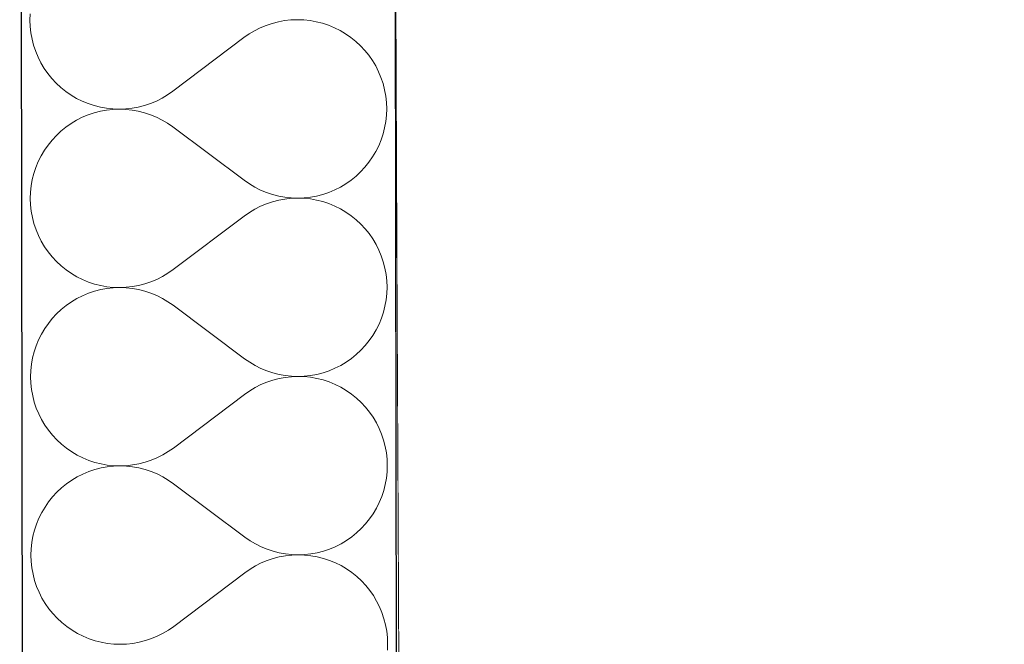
# Model space of a CAD drawing. Header units: millimetres. Extents: x -24674 to 2959, y -2716 to 20653.
# Tile 149 of 161: x -11148 to -10727, y 18228 to 18495. Entities that reach past the tile are written whole.
import ezdxf

# ---------------------------------------------------------------- set-up
doc = ezdxf.new("R2010")
doc.units = ezdxf.units.MM
doc.header["$MEASUREMENT"] = 0
doc.linetypes.add('Wipeout_Contour', pattern=[1000, 0, -1000])
for name, color, linetype in [('9._POHLED ZÁPADNÍ_1_Konstrukce - nosné', 7, 'Continuous'), ('9._POHLED ZÁPADNÍ_1_Nové_Konstrukce - nosné', 7, 'Continuous'), ('9._POHLED ZÁPADNÍ_1_Nové_Výplně - Povrchové', 7, 'Continuous'), ('9._POHLED ZÁPADNÍ_1_Nové_Výplně – Řezové', 7, 'Continuous'), ('9._POHLED ZÁPADNÍ_1_Výplně - Povrchové', 7, 'Continuous'), ('9._POHLED ZÁPADNÍ_1_VÝTAH VAR 1', 7, 'Continuous')]:
    doc.layers.add(name, color=color, linetype=linetype)

# ---------------------------------------------------------------- blocks, each defined once
blk = doc.blocks.new('*X21', base_point=(-27719.5, -6043.99))
at = {"layer": '9._POHLED ZÁPADNÍ_1_Nové_Výplně – Řezové', "color": 21, "linetype": 'Continuous', "lineweight": 20, "true_color": 0xffaaaa}
for p, q in [((-11143.6, 18497.28), (-11143.7, 18494.56)), ((-11143.7, 18494.56), (-11143.59, 18491.84)), ((-11143.59, 18491.84), (-11143.3, 18489.14)), ((-11045.26, 18491.28), (-11047.69, 18490.05)), ((-11042.75, 18492.33), (-11045.26, 18491.28)), ((-11040.17, 18493.19), (-11042.75, 18492.33)), ((-11037.53, 18493.87), (-11040.17, 18493.19)), ((-11034.86, 18494.36), (-11037.53, 18493.87)), ((-11032.15, 18494.66), (-11034.86, 18494.36)), ((-11029.44, 18494.76), (-11032.15, 18494.66)), ((-11026.72, 18494.67), (-11029.44, 18494.76)), ((-11024.01, 18494.39), (-11026.72, 18494.67)), ((-11021.33, 18493.91), (-11024.01, 18494.39)), ((-11018.7, 18493.24), (-11021.33, 18493.91)), ((-11016.11, 18492.39), (-11018.7, 18493.24)), ((-11013.6, 18491.36), (-11016.11, 18492.39)), ((-11011.16, 18490.14), (-11013.6, 18491.36)), ((-11143.3, 18489.14), (-11142.81, 18486.46)), ((-11052.25, 18487.1), (-11082.69, 18464.19)), ((-11050.02, 18488.66), (-11052.25, 18487.1)), ((-11047.69, 18490.05), (-11050.02, 18488.66)), ((-11008.82, 18488.76), (-11011.16, 18490.14)), ((-11006.58, 18487.21), (-11008.82, 18488.76)), ((-11004.46, 18485.51), (-11006.58, 18487.21)), ((-11142.81, 18486.46), (-11142.13, 18483.83)), ((-11142.13, 18483.83), (-11141.27, 18481.25)), ((-11002.46, 18483.66), (-11004.46, 18485.51)), ((-11000.6, 18481.67), (-11002.46, 18483.66)), ((-11141.27, 18481.25), (-11140.22, 18478.73)), ((-11140.22, 18478.73), (-11139, 18476.3)), ((-10998.89, 18479.56), (-11000.6, 18481.67)), ((-10997.34, 18477.33), (-10998.89, 18479.56)), ((-11139, 18476.3), (-11137.61, 18473.97)), ((-10995.94, 18474.99), (-10997.34, 18477.33)), ((-10994.72, 18472.56), (-10995.94, 18474.99)), ((-11137.61, 18473.97), (-11136.05, 18471.74)), ((-11136.05, 18471.74), (-11134.34, 18469.62)), ((-10993.68, 18470.05), (-10994.72, 18472.56)), ((-11134.34, 18469.62), (-11132.48, 18467.63)), ((-11132.48, 18467.63), (-11130.49, 18465.78)), ((-10992.81, 18467.47), (-10993.68, 18470.05)), ((-10992.13, 18464.83), (-10992.81, 18467.47)), ((-11130.49, 18465.78), (-11128.37, 18464.08)), ((-11128.37, 18464.08), (-11126.13, 18462.53)), ((-11126.13, 18462.53), (-11123.78, 18461.15)), ((-11087.26, 18461.24), (-11084.92, 18462.63)), ((-11084.92, 18462.63), (-11082.69, 18464.19)), ((-10991.65, 18462.16), (-10992.13, 18464.83)), ((-10991.35, 18459.45), (-10991.65, 18462.16)), ((-11123.78, 18461.15), (-11121.35, 18459.94)), ((-11121.35, 18459.94), (-11118.83, 18458.9)), ((-11118.83, 18458.9), (-11116.25, 18458.05)), ((-11116.25, 18458.05), (-11113.61, 18457.38)), ((-11097.41, 18457.42), (-11094.78, 18458.1)), ((-11094.78, 18458.1), (-11092.2, 18458.97)), ((-11092.2, 18458.97), (-11089.69, 18460.02)), ((-11089.69, 18460.02), (-11087.26, 18461.24)), ((-10991.25, 18456.73), (-10991.35, 18459.45)), ((-11118.83, 18454.11), (-11121.34, 18453.07)), ((-11116.24, 18454.98), (-11118.83, 18454.11)), ((-11113.61, 18455.65), (-11116.24, 18454.98)), ((-11113.61, 18457.38), (-11110.93, 18456.91)), ((-11110.93, 18456.14), (-11113.61, 18455.65)), ((-11110.93, 18456.91), (-11108.23, 18456.62)), ((-11108.23, 18456.43), (-11110.93, 18456.14)), ((-11108.23, 18456.62), (-11105.51, 18456.53)), ((-11105.51, 18456.53), (-11108.23, 18456.43)), ((-11105.51, 18456.53), (-11102.79, 18456.64)), ((-11102.79, 18456.44), (-11105.51, 18456.53)), ((-11102.79, 18456.64), (-11100.09, 18456.93)), ((-11100.09, 18456.15), (-11102.79, 18456.44)), ((-11100.09, 18456.93), (-11097.41, 18457.42)), ((-11097.41, 18455.67), (-11100.09, 18456.15)), ((-11094.77, 18455), (-11097.41, 18455.67)), ((-11092.19, 18454.14), (-11094.77, 18455)), ((-11089.67, 18453.1), (-11092.19, 18454.14)), ((-10991.63, 18451.31), (-10991.34, 18454.02)), ((-10991.34, 18454.02), (-10991.25, 18456.73)), ((-11126.11, 18450.46), (-11128.34, 18448.9)), ((-11123.77, 18451.85), (-11126.11, 18450.46)), ((-11121.34, 18453.07), (-11123.77, 18451.85)), ((-11087.24, 18451.89), (-11089.67, 18453.1)), ((-11084.9, 18450.5), (-11087.24, 18451.89)), ((-11082.66, 18448.95), (-11084.9, 18450.5)), ((-10992.11, 18448.63), (-10991.63, 18451.31)), ((-11132.44, 18445.34), (-11134.29, 18443.34)), ((-11130.45, 18447.19), (-11132.44, 18445.34)), ((-11128.34, 18448.9), (-11130.45, 18447.19)), ((-11052.15, 18426.15), (-11082.66, 18448.95)), ((-10993.63, 18443.41), (-10992.77, 18446)), ((-10992.77, 18446), (-10992.11, 18448.63)), ((-11136, 18441.22), (-11137.55, 18438.98)), ((-11134.29, 18443.34), (-11136, 18441.22)), ((-10995.88, 18438.46), (-10994.67, 18440.9)), ((-10994.67, 18440.9), (-10993.63, 18443.41)), ((-11138.93, 18436.64), (-11140.14, 18434.21)), ((-11137.55, 18438.98), (-11138.93, 18436.64)), ((-10997.26, 18436.12), (-10995.88, 18438.46)), ((-11140.14, 18434.21), (-11141.18, 18431.69)), ((-11000.52, 18431.76), (-10998.81, 18433.88)), ((-10998.81, 18433.88), (-10997.26, 18436.12)), ((-11142.04, 18429.11), (-11142.7, 18426.47)), ((-11141.18, 18431.69), (-11142.04, 18429.11)), ((-11004.36, 18427.91), (-11002.37, 18429.77)), ((-11002.37, 18429.77), (-11000.52, 18431.76)), ((-11142.7, 18426.47), (-11143.18, 18423.79)), ((-11052.15, 18426.15), (-11049.91, 18424.6)), ((-11049.91, 18424.6), (-11047.57, 18423.21)), ((-11011.04, 18423.26), (-11008.7, 18424.65)), ((-11008.7, 18424.65), (-11006.47, 18426.2)), ((-11006.47, 18426.2), (-11004.36, 18427.91)), ((-11143.47, 18421.09), (-11143.56, 18418.37)), ((-11143.18, 18423.79), (-11143.47, 18421.09)), ((-11047.57, 18423.21), (-11045.14, 18422)), ((-11045.14, 18422), (-11042.62, 18420.96)), ((-11042.62, 18420.96), (-11040.04, 18420.1)), ((-11040.04, 18420.1), (-11037.4, 18419.43)), ((-11021.2, 18419.45), (-11018.57, 18420.13)), ((-11018.57, 18420.13), (-11015.99, 18420.99)), ((-11015.99, 18420.99), (-11013.47, 18422.04)), ((-11013.47, 18422.04), (-11011.04, 18423.26)), ((-11143.56, 18418.37), (-11143.46, 18415.65)), ((-11143.46, 18415.65), (-11143.16, 18412.95)), ((-11042.61, 18416.14), (-11045.12, 18415.09)), ((-11040.03, 18417), (-11042.61, 18416.14)), ((-11037.4, 18417.68), (-11040.03, 18417)), ((-11037.4, 18419.43), (-11034.72, 18418.95)), ((-11034.72, 18418.17), (-11037.4, 18417.68)), ((-11034.72, 18418.95), (-11032.02, 18418.67)), ((-11032.02, 18418.47), (-11034.72, 18418.17)), ((-11032.02, 18418.67), (-11029.3, 18418.57)), ((-11029.3, 18418.57), (-11032.02, 18418.47)), ((-11029.3, 18418.57), (-11026.58, 18418.67)), ((-11026.58, 18418.48), (-11029.3, 18418.57)), ((-11026.58, 18418.67), (-11023.88, 18418.97)), ((-11023.88, 18418.2), (-11026.58, 18418.48)), ((-11023.88, 18418.97), (-11021.2, 18419.45)), ((-11021.2, 18417.72), (-11023.88, 18418.2)), ((-11018.56, 18417.05), (-11021.2, 18417.72)), ((-11015.98, 18416.2), (-11018.56, 18417.05)), ((-11013.46, 18415.16), (-11015.98, 18416.2)), ((-11143.16, 18412.95), (-11142.68, 18410.27)), ((-11049.89, 18412.47), (-11052.12, 18410.91)), ((-11047.55, 18413.86), (-11049.89, 18412.47)), ((-11045.12, 18415.09), (-11047.55, 18413.86)), ((-11011.03, 18413.95), (-11013.46, 18415.16)), ((-11008.68, 18412.57), (-11011.03, 18413.95)), ((-11006.44, 18411.02), (-11008.68, 18412.57)), ((-11142.68, 18410.27), (-11142, 18407.64)), ((-11142, 18407.64), (-11141.13, 18405.06)), ((-11052.12, 18410.91), (-11082.56, 18388)), ((-11004.32, 18409.32), (-11006.44, 18411.02)), ((-11002.33, 18407.47), (-11004.32, 18409.32)), ((-11000.47, 18405.48), (-11002.33, 18407.47)), ((-11141.13, 18405.06), (-11140.09, 18402.54)), ((-10998.76, 18403.37), (-11000.47, 18405.48)), ((-10997.2, 18401.14), (-10998.76, 18403.37)), ((-11140.09, 18402.54), (-11138.87, 18400.11)), ((-11138.87, 18400.11), (-11137.47, 18397.78)), ((-10995.81, 18398.8), (-10997.2, 18401.14)), ((-10994.59, 18396.37), (-10995.81, 18398.8)), ((-11137.47, 18397.78), (-11135.92, 18395.55)), ((-11135.92, 18395.55), (-11134.21, 18393.43)), ((-10993.54, 18393.86), (-10994.59, 18396.37)), ((-11134.21, 18393.43), (-11132.35, 18391.44)), ((-11132.35, 18391.44), (-11130.35, 18389.59)), ((-10992.68, 18391.28), (-10993.54, 18393.86)), ((-10992, 18388.64), (-10992.68, 18391.28)), ((-11130.35, 18389.59), (-11128.23, 18387.89)), ((-11128.23, 18387.89), (-11125.99, 18386.34)), ((-11125.99, 18386.34), (-11123.65, 18384.96)), ((-11087.12, 18385.05), (-11084.79, 18386.44)), ((-11084.79, 18386.44), (-11082.56, 18388)), ((-10991.51, 18385.97), (-10992, 18388.64)), ((-11123.65, 18384.96), (-11121.21, 18383.75)), ((-11121.21, 18383.75), (-11118.7, 18382.71)), ((-11118.7, 18382.71), (-11116.12, 18381.86)), ((-11116.12, 18381.86), (-11113.48, 18381.19)), ((-11097.28, 18381.23), (-11094.64, 18381.91)), ((-11094.64, 18381.91), (-11092.06, 18382.78)), ((-11092.06, 18382.78), (-11089.55, 18383.83)), ((-11089.55, 18383.83), (-11087.12, 18385.05)), ((-10991.22, 18383.26), (-10991.51, 18385.97)), ((-10991.11, 18380.54), (-10991.22, 18383.26)), ((-11118.69, 18377.92), (-11121.2, 18376.88)), ((-11116.11, 18378.79), (-11118.69, 18377.92)), ((-11113.47, 18379.46), (-11116.11, 18378.79)), ((-11113.48, 18381.19), (-11110.8, 18380.72)), ((-11110.8, 18379.95), (-11113.47, 18379.46)), ((-11110.8, 18380.72), (-11108.09, 18380.43)), ((-11108.09, 18380.24), (-11110.8, 18379.95)), ((-11108.09, 18380.43), (-11105.37, 18380.34)), ((-11105.37, 18380.34), (-11108.09, 18380.24)), ((-11105.37, 18380.34), (-11102.66, 18380.45)), ((-11102.66, 18380.25), (-11105.37, 18380.34)), ((-11102.66, 18380.45), (-11099.95, 18380.74)), ((-11099.95, 18379.96), (-11102.66, 18380.25)), ((-11099.95, 18380.74), (-11097.28, 18381.23)), ((-11097.27, 18379.48), (-11099.95, 18379.96)), ((-11094.64, 18378.81), (-11097.27, 18379.48)), ((-11092.05, 18377.95), (-11094.64, 18378.81)), ((-11089.54, 18376.91), (-11092.05, 18377.95)), ((-10991.49, 18375.12), (-10991.21, 18377.83)), ((-10991.21, 18377.83), (-10991.11, 18380.54)), ((-11125.97, 18374.27), (-11128.2, 18372.71)), ((-11123.63, 18375.66), (-11125.97, 18374.27)), ((-11121.2, 18376.88), (-11123.63, 18375.66)), ((-11087.11, 18375.7), (-11089.54, 18376.91)), ((-11084.76, 18374.31), (-11087.11, 18375.7)), ((-11082.53, 18372.76), (-11084.76, 18374.31)), ((-10991.97, 18372.44), (-10991.49, 18375.12)), ((-11130.32, 18371), (-11132.31, 18369.14)), ((-11128.2, 18372.71), (-11130.32, 18371)), ((-11052.01, 18349.96), (-11082.53, 18372.76)), ((-10993.49, 18367.22), (-10992.64, 18369.8)), ((-10992.64, 18369.8), (-10991.97, 18372.44)), ((-11135.86, 18365.03), (-11137.41, 18362.79)), ((-11134.16, 18367.15), (-11135.86, 18365.03)), ((-11132.31, 18369.14), (-11134.16, 18367.15)), ((-10994.53, 18364.71), (-10993.49, 18367.22)), ((-11137.41, 18362.79), (-11138.8, 18360.45)), ((-10997.13, 18359.93), (-10995.74, 18362.27)), ((-10995.74, 18362.27), (-10994.53, 18364.71)), ((-11140.01, 18358.02), (-11141.05, 18355.5)), ((-11138.8, 18360.45), (-11140.01, 18358.02)), ((-11000.38, 18355.57), (-10998.68, 18357.69)), ((-10998.68, 18357.69), (-10997.13, 18359.93)), ((-11141.9, 18352.92), (-11142.57, 18350.28)), ((-11141.05, 18355.5), (-11141.9, 18352.92)), ((-11004.22, 18351.72), (-11002.23, 18353.58)), ((-11002.23, 18353.58), (-11000.38, 18355.57)), ((-11142.57, 18350.28), (-11143.05, 18347.6)), ((-11052.01, 18349.96), (-11049.78, 18348.41)), ((-11049.78, 18348.41), (-11047.43, 18347.02)), ((-11010.91, 18347.07), (-11008.57, 18348.46)), ((-11008.57, 18348.46), (-11006.34, 18350.01)), ((-11006.34, 18350.01), (-11004.22, 18351.72)), ((-11143.33, 18344.9), (-11143.43, 18342.18)), ((-11143.05, 18347.6), (-11143.33, 18344.9)), ((-11047.43, 18347.02), (-11045, 18345.81)), ((-11045, 18345.81), (-11042.49, 18344.77)), ((-11042.49, 18344.77), (-11039.9, 18343.91)), ((-11018.43, 18343.94), (-11015.85, 18344.8)), ((-11015.85, 18344.8), (-11013.34, 18345.85)), ((-11013.34, 18345.85), (-11010.91, 18347.07)), ((-11143.43, 18342.18), (-11143.32, 18339.46)), ((-11042.48, 18339.95), (-11044.99, 18338.9)), ((-11039.9, 18340.81), (-11042.48, 18339.95)), ((-11039.9, 18343.91), (-11037.27, 18343.24)), ((-11037.26, 18341.49), (-11039.9, 18340.81)), ((-11037.27, 18343.24), (-11034.59, 18342.76)), ((-11034.59, 18341.98), (-11037.26, 18341.49)), ((-11034.59, 18342.76), (-11031.88, 18342.48)), ((-11031.88, 18342.28), (-11034.59, 18341.98)), ((-11031.88, 18342.48), (-11029.17, 18342.38)), ((-11029.17, 18342.38), (-11031.88, 18342.28)), ((-11029.17, 18342.38), (-11026.45, 18342.48)), ((-11026.45, 18342.29), (-11029.17, 18342.38)), ((-11026.45, 18342.48), (-11023.74, 18342.78)), ((-11023.74, 18342.01), (-11026.45, 18342.29)), ((-11023.74, 18342.78), (-11021.07, 18343.26)), ((-11021.06, 18341.53), (-11023.74, 18342.01)), ((-11021.07, 18343.26), (-11018.43, 18343.94)), ((-11018.42, 18340.86), (-11021.06, 18341.53)), ((-11015.84, 18340.01), (-11018.42, 18340.86)), ((-11013.33, 18338.97), (-11015.84, 18340.01)), ((-11143.32, 18339.46), (-11143.03, 18336.76)), ((-11143.03, 18336.76), (-11142.54, 18334.08)), ((-11049.75, 18336.28), (-11051.98, 18334.72)), ((-11047.42, 18337.67), (-11049.75, 18336.28)), ((-11044.99, 18338.9), (-11047.42, 18337.67)), ((-11010.89, 18337.76), (-11013.33, 18338.97)), ((-11008.55, 18336.38), (-11010.89, 18337.76)), ((-11006.31, 18334.83), (-11008.55, 18336.38)), ((-11142.54, 18334.08), (-11141.86, 18331.45)), ((-11141.86, 18331.45), (-11141, 18328.87)), ((-11051.98, 18334.72), (-11082.42, 18311.81)), ((-11004.19, 18333.13), (-11006.31, 18334.83)), ((-11002.19, 18331.28), (-11004.19, 18333.13)), ((-11141, 18328.87), (-11139.95, 18326.35)), ((-11000.33, 18329.29), (-11002.19, 18331.28)), ((-10998.62, 18327.18), (-11000.33, 18329.29)), ((-10997.07, 18324.95), (-10998.62, 18327.18)), ((-11139.95, 18326.35), (-11138.73, 18323.92)), ((-11138.73, 18323.92), (-11137.34, 18321.59)), ((-10995.67, 18322.61), (-10997.07, 18324.95)), ((-11137.34, 18321.59), (-11135.78, 18319.36)), ((-11135.78, 18319.36), (-11134.07, 18317.24)), ((-10994.45, 18320.18), (-10995.67, 18322.61)), ((-10993.41, 18317.67), (-10994.45, 18320.18)), ((-11134.07, 18317.24), (-11132.21, 18315.25)), ((-11132.21, 18315.25), (-11130.22, 18313.4)), ((-10992.54, 18315.09), (-10993.41, 18317.67)), ((-10991.86, 18312.45), (-10992.54, 18315.09)), ((-11130.22, 18313.4), (-11128.1, 18311.7)), ((-11128.1, 18311.7), (-11125.86, 18310.15)), ((-11084.65, 18310.25), (-11082.42, 18311.81)), ((-10991.38, 18309.78), (-10991.86, 18312.45)), ((-11125.86, 18310.15), (-11123.51, 18308.77)), ((-11123.51, 18308.77), (-11121.08, 18307.56)), ((-11121.08, 18307.56), (-11118.56, 18306.52)), ((-11118.56, 18306.52), (-11115.98, 18305.67)), ((-11094.51, 18305.72), (-11091.93, 18306.59)), ((-11091.93, 18306.59), (-11089.42, 18307.64)), ((-11089.42, 18307.64), (-11086.99, 18308.86)), ((-11086.99, 18308.86), (-11084.65, 18310.25)), ((-10991.08, 18307.07), (-10991.38, 18309.78)), ((-10990.98, 18304.35), (-10991.08, 18307.07)), ((-11115.97, 18302.6), (-11118.55, 18301.73)), ((-11115.98, 18305.67), (-11113.34, 18305)), ((-11113.34, 18303.27), (-11115.97, 18302.6)), ((-11113.34, 18305), (-11110.66, 18304.53)), ((-11110.66, 18303.76), (-11113.34, 18303.27)), ((-11110.66, 18304.53), (-11107.96, 18304.24)), ((-11107.96, 18304.05), (-11110.66, 18303.76)), ((-11107.96, 18304.24), (-11105.24, 18304.15)), ((-11105.24, 18304.15), (-11107.96, 18304.05)), ((-11105.24, 18304.15), (-11102.52, 18304.26)), ((-11102.52, 18304.06), (-11105.24, 18304.15)), ((-11102.52, 18304.26), (-11099.82, 18304.55)), ((-11099.82, 18303.77), (-11102.52, 18304.06)), ((-11099.82, 18304.55), (-11097.14, 18305.04)), ((-11097.14, 18303.29), (-11099.82, 18303.77)), ((-11097.14, 18305.04), (-11094.51, 18305.72)), ((-11094.5, 18302.62), (-11097.14, 18303.29)), ((-11091.92, 18301.76), (-11094.5, 18302.62)), ((-10991.07, 18301.64), (-10990.98, 18304.35)), ((-11125.84, 18298.08), (-11128.07, 18296.52)), ((-11123.5, 18299.47), (-11125.84, 18298.08)), ((-11121.07, 18300.69), (-11123.5, 18299.47)), ((-11118.55, 18301.73), (-11121.07, 18300.69)), ((-11089.4, 18300.72), (-11091.92, 18301.76)), ((-11086.97, 18299.51), (-11089.4, 18300.72)), ((-11084.63, 18298.12), (-11086.97, 18299.51)), ((-11082.39, 18296.57), (-11084.63, 18298.12)), ((-10991.84, 18296.25), (-10991.36, 18298.93)), ((-10991.36, 18298.93), (-10991.07, 18301.64)), ((-11130.18, 18294.81), (-11132.17, 18292.95)), ((-11128.07, 18296.52), (-11130.18, 18294.81)), ((-11051.88, 18273.77), (-11082.39, 18296.57)), ((-10993.36, 18291.03), (-10992.5, 18293.61)), ((-10992.5, 18293.61), (-10991.84, 18296.25)), ((-11134.02, 18290.96), (-11135.73, 18288.84)), ((-11132.17, 18292.95), (-11134.02, 18290.96)), ((-10994.4, 18288.52), (-10993.36, 18291.03)), ((-11137.28, 18286.6), (-11138.66, 18284.26)), ((-11135.73, 18288.84), (-11137.28, 18286.6)), ((-10996.99, 18283.74), (-10995.61, 18286.08)), ((-10995.61, 18286.08), (-10994.4, 18288.52)), ((-11139.87, 18281.83), (-11140.91, 18279.31)), ((-11138.66, 18284.26), (-11139.87, 18281.83)), ((-11000.25, 18279.38), (-10998.54, 18281.5)), ((-10998.54, 18281.5), (-10996.99, 18283.74)), ((-11141.77, 18276.73), (-11142.43, 18274.09)), ((-11140.91, 18279.31), (-11141.77, 18276.73)), ((-11004.09, 18275.53), (-11002.1, 18277.39)), ((-11002.1, 18277.39), (-11000.25, 18279.38)), ((-11142.43, 18274.09), (-11142.91, 18271.41)), ((-11051.88, 18273.77), (-11049.64, 18272.22)), ((-11008.43, 18272.27), (-11006.2, 18273.82)), ((-11006.2, 18273.82), (-11004.09, 18275.53)), ((-11143.2, 18268.71), (-11143.29, 18265.99)), ((-11142.91, 18271.41), (-11143.2, 18268.71)), ((-11049.64, 18272.22), (-11047.3, 18270.83)), ((-11047.3, 18270.83), (-11044.87, 18269.62)), ((-11044.87, 18269.62), (-11042.35, 18268.58)), ((-11042.35, 18268.58), (-11039.77, 18267.72)), ((-11018.3, 18267.75), (-11015.72, 18268.61)), ((-11015.72, 18268.61), (-11013.2, 18269.65)), ((-11013.2, 18269.65), (-11010.77, 18270.88)), ((-11010.77, 18270.88), (-11008.43, 18272.27)), ((-11143.29, 18265.99), (-11143.19, 18263.27)), ((-11039.76, 18264.62), (-11042.34, 18263.76)), ((-11039.77, 18267.72), (-11037.13, 18267.05)), ((-11037.13, 18265.3), (-11039.76, 18264.62)), ((-11037.13, 18267.05), (-11034.45, 18266.57)), ((-11034.45, 18265.79), (-11037.13, 18265.3)), ((-11034.45, 18266.57), (-11031.75, 18266.29)), ((-11031.75, 18266.09), (-11034.45, 18265.79)), ((-11031.75, 18266.29), (-11029.03, 18266.19)), ((-11029.03, 18266.19), (-11031.75, 18266.09)), ((-11029.03, 18266.19), (-11026.31, 18266.29)), ((-11026.31, 18266.1), (-11029.03, 18266.19)), ((-11026.31, 18266.29), (-11023.61, 18266.59)), ((-11023.61, 18265.82), (-11026.31, 18266.1)), ((-11023.61, 18266.59), (-11020.93, 18267.07)), ((-11020.93, 18265.34), (-11023.61, 18265.82)), ((-11020.93, 18267.07), (-11018.3, 18267.75)), ((-11018.29, 18264.67), (-11020.93, 18265.34)), ((-11015.71, 18263.82), (-11018.29, 18264.67)), ((-11143.19, 18263.27), (-11142.89, 18260.57)), ((-11142.89, 18260.57), (-11142.41, 18257.89)), ((-11049.62, 18260.09), (-11051.85, 18258.53)), ((-11047.28, 18261.48), (-11049.62, 18260.09)), ((-11044.85, 18262.71), (-11047.28, 18261.48)), ((-11042.34, 18263.76), (-11044.85, 18262.71)), ((-11013.19, 18262.78), (-11015.71, 18263.82)), ((-11010.76, 18261.57), (-11013.19, 18262.78)), ((-11008.41, 18260.19), (-11010.76, 18261.57)), ((-11006.17, 18258.64), (-11008.41, 18260.19)), ((-11142.41, 18257.89), (-11141.73, 18255.25)), ((-11051.85, 18258.53), (-11082.29, 18235.62)), ((-11004.05, 18256.94), (-11006.17, 18258.64)), ((-11002.06, 18255.09), (-11004.05, 18256.94)), ((-11141.73, 18255.25), (-11140.86, 18252.67)), ((-11140.86, 18252.67), (-11139.82, 18250.16)), ((-11000.2, 18253.1), (-11002.06, 18255.09)), ((-10998.49, 18250.99), (-11000.2, 18253.1)), ((-11139.82, 18250.16), (-11138.6, 18247.73)), ((-11138.6, 18247.73), (-11137.2, 18245.4)), ((-10996.93, 18248.76), (-10998.49, 18250.99)), ((-10995.54, 18246.42), (-10996.93, 18248.76)), ((-11137.2, 18245.4), (-11135.65, 18243.16)), ((-11135.65, 18243.16), (-11133.94, 18241.05)), ((-10994.32, 18243.99), (-10995.54, 18246.42)), ((-10993.27, 18241.48), (-10994.32, 18243.99)), ((-11133.94, 18241.05), (-11132.08, 18239.06)), ((-11132.08, 18239.06), (-11130.08, 18237.21)), ((-10992.41, 18238.9), (-10993.27, 18241.48)), ((-10991.73, 18236.26), (-10992.41, 18238.9)), ((-11130.08, 18237.21), (-11127.96, 18235.51)), ((-11127.96, 18235.51), (-11125.72, 18233.96)), ((-11084.52, 18234.06), (-11082.29, 18235.62)), ((-10991.24, 18233.59), (-10991.73, 18236.26)), ((-11125.72, 18233.96), (-11123.38, 18232.58)), ((-11123.38, 18232.58), (-11120.94, 18231.37)), ((-11120.94, 18231.37), (-11118.43, 18230.33)), ((-11094.37, 18229.53), (-11091.79, 18230.4)), ((-11091.79, 18230.4), (-11089.28, 18231.44)), ((-11089.28, 18231.44), (-11086.85, 18232.67)), ((-11086.85, 18232.67), (-11084.52, 18234.06)), ((-10990.95, 18230.88), (-10991.24, 18233.59)), ((-10990.84, 18228.16), (-10990.95, 18230.88)), ((-11118.43, 18230.33), (-11115.85, 18229.48)), ((-11115.85, 18229.48), (-11113.21, 18228.81)), ((-11113.21, 18228.81), (-11110.53, 18228.34)), ((-11110.53, 18228.34), (-11107.82, 18228.05)), ((-11107.82, 18228.05), (-11105.1, 18227.96)), ((-11105.1, 18227.96), (-11102.39, 18228.06)), ((-11102.39, 18228.06), (-11099.68, 18228.36)), ((-11099.68, 18228.36), (-11097.01, 18228.85)), ((-11097.01, 18228.85), (-11094.37, 18229.53)), ((-10990.94, 18225.44), (-10990.84, 18228.16))]:
    blk.add_line(p, q, dxfattribs=at)

msp = doc.modelspace()

# ---------------------------------------------------------------- wipeouts: each hides what was drawn before it
at = {"color": 254, "linetype": 'Wipeout_Contour', "lineweight": 0, "ltscale": 79825.826241}
msp.add_wipeout([(-321.69, 18130.07), (-10988.36, 18978.06), (-10988.08, 18817.53), (-321.69, 17969.56)], dxfattribs=at).dxf.layer = '9._POHLED ZÁPADNÍ_1_Nové_Výplně - Povrchové'

# ---------------------------------------------------------------- next in the draw order: wipeouts: each hides what was drawn before it
at = {"color": 254, "linetype": 'Wipeout_Contour', "lineweight": 0, "ltscale": 72283.801497}
msp.add_wipeout([(-11148.1, 18830.25), (-11130.82, 9083.32), (-10970.82, 9083.6), (-10988.08, 18817.53)], dxfattribs=at).dxf.layer = '9._POHLED ZÁPADNÍ_1_Nové_Výplně - Povrchové'

# ---------------------------------------------------------------- next in the draw order: linework, layer by layer
at = {"layer": '9._POHLED ZÁPADNÍ_1_Nové_Konstrukce - nosné', "color": 1, "linetype": 'Continuous', "lineweight": 25, "flags": 128}
for points in [[(-11148.1, 18830.25), (-11130.82, 9083.32)], [(-10970.82, 9083.6), (-10988.08, 18817.53)]]:
    msp.add_lwpolyline(points, dxfattribs=at)

# ---------------------------------------------------------------- next in the draw order: wipeouts: each hides what was drawn before it
at = {"color": 254, "linetype": 'Wipeout_Contour', "lineweight": 0, "ltscale": 64470.851087}
msp.add_wipeout([(-10988.66, 18817.58), (-10536.56, 18330.21), (-10538.5, 18781.79)], dxfattribs=at).dxf.layer = '9._POHLED ZÁPADNÍ_1_Výplně - Povrchové'

# ---------------------------------------------------------------- next in the draw order: wipeouts: each hides what was drawn before it
at = {"color": 254, "linetype": 'Wipeout_Contour', "lineweight": 0, "ltscale": 70593.958106}
msp.add_wipeout([(-10986.72, 18366), (-10946.64, 9038.96), (-10496.64, 9040.89), (-10536.56, 18330.21)], dxfattribs=at).dxf.layer = '9._POHLED ZÁPADNÍ_1_Výplně - Povrchové'

# ---------------------------------------------------------------- next in the draw order: wipeouts: each hides what was drawn before it
at = {"color": 254, "linetype": 'Wipeout_Contour', "lineweight": 0, "ltscale": 64334.592912}
msp.add_wipeout([(-10536.56, 18330.21), (-10988.66, 18817.58), (-10986.72, 18366)], dxfattribs=at).dxf.layer = '9._POHLED ZÁPADNÍ_1_Výplně - Povrchové'

# ---------------------------------------------------------------- next in the draw order: linework, layer by layer
at = {"layer": '9._POHLED ZÁPADNÍ_1_Konstrukce - nosné', "color": 251, "linetype": 'Continuous', "lineweight": 20, "true_color": 0x6a6a6a, "flags": 128}
msp.add_lwpolyline([(-10988.66, 18817.58), (-10946.75, 9064.83)], dxfattribs=at)

# ---------------------------------------------------------------- next in the draw order: wipeouts: each hides what was drawn before it
at = {"color": 254, "linetype": 'Wipeout_Contour', "lineweight": 0, "ltscale": 79825.826241}
msp.add_wipeout([(-321.69, 18130.07), (-10988.36, 18978.06), (-10988.08, 18817.53), (-321.69, 17969.56)], dxfattribs=at).dxf.layer = '9._POHLED ZÁPADNÍ_1_Nové_Výplně – Řezové'

# ---------------------------------------------------------------- next in the draw order: wipeouts: each hides what was drawn before it
at = {"color": 254, "linetype": 'Wipeout_Contour', "lineweight": 0, "ltscale": 72283.801497}
msp.add_wipeout([(-11148.1, 18830.25), (-11130.82, 9083.32), (-10970.82, 9083.6), (-10988.08, 18817.53)], dxfattribs=at).dxf.layer = '9._POHLED ZÁPADNÍ_1_Nové_Výplně – Řezové'

# ---------------------------------------------------------------- next in the draw order: linework, layer by layer
at = {"layer": '9._POHLED ZÁPADNÍ_1_Nové_Konstrukce - nosné', "color": 1, "linetype": 'Continuous', "lineweight": 25, "flags": 128}
for points in [[(-11148.1, 18830.25), (-11130.82, 9083.32)], [(-10970.82, 9083.6), (-10988.08, 18817.53)]]:
    msp.add_lwpolyline(points, dxfattribs=at)

# ---------------------------------------------------------------- next in the draw order: block references
at = {"layer": '9._POHLED ZÁPADNÍ_1_VÝTAH VAR 1', "color": 9, "linetype": 'Continuous', "lineweight": 13}
msp.add_blockref('*X21', (-27719.5, -6043.99), dxfattribs=at)

doc.saveas('drawing.dxf')
